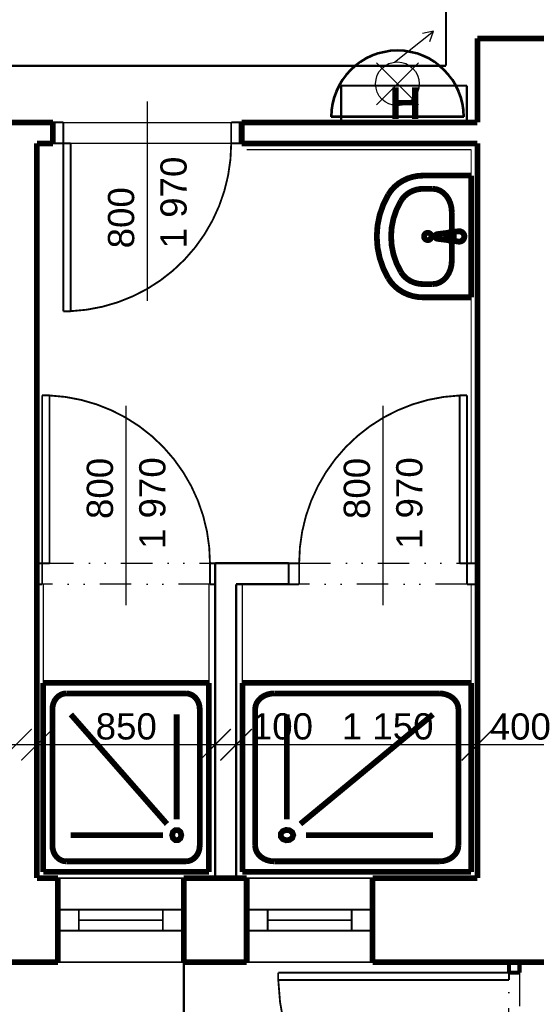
# Model space of a CAD drawing. Extents: x -289843 to 60066, y -44128 to 109843.
# Tile 25 of 61: x -56305 to -53842, y 21697 to 26387. Entities that reach past the tile are written whole.
import ezdxf

# ---------------------------------------------------------------- set-up
doc = ezdxf.new("R2010")
doc.units = 0
doc.header["$MEASUREMENT"] = 0
for name, pattern in [('DVOJBODKO_IARKOVAN__2', [385, 160, -75.00000000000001, 0, -75.00000000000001, 0, -75.00000000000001]), ('DĚLICÍ', [317.5, 127, -63.5, 0, -63.5, 0, -63.5]), ('TRIPLE_DASHED', [375, 150, -75.00000000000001, 0, -75.00000000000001, 0, -75.00000000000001])]:
    doc.linetypes.add(name, pattern=pattern)
for name, color, linetype in [('EXTERIOR_WALLS', 7, 'Continuous'), ('KÓTY', 7, 'Continuous'), ('múry', 7, 'Continuous'), ('PRIEVLAKY', 7, 'Continuous'), ('SHUTTERS', 7, 'Continuous'), ('TEXTY', 7, 'Continuous')]:
    doc.layers.add(name, color=color, linetype=linetype)
doc.layers.add('PO VECI', color=1, linetype='Continuous', lineweight=60)
doc.styles.add('GENERATED_STYLE_1', font='arial.ttf')
doc.dimstyles.new('Dimstyle_D87F', dxfattribs={"dimtxt": 125, "dimasz": 142.5, "dimexe": 0.18, "dimexo": 0.3, "dimgap": 0.09, "dimtad": 1, "dimdec": 0, "dimzin": 0, "dimdsep": 46, "dimtxsty": 'GENERATED_STYLE_1', "dimblk": 'ARROWHEAD_6', "dimblk1": 'ARROWHEAD_6', "dimblk2": 'ARROWHEAD_6', "dimcen": 0.09, "dimclrd": 124, "dimclre": 124, "dimclrt": 124, "dimadec": 0, "dimazin": 0, "dimtfac": 1, "dimtdec": 4, "dimtmove": 0, "dimatfit": 0, "dimfxl": 0, "dimtolj": 1, "dimtzin": 0, "dimarcsym": 0})
doc.dimstyles.new('Dimstyle_DAEE', dxfattribs={"dimtxt": 125, "dimasz": 142.5, "dimexe": 0.18, "dimexo": 0, "dimgap": 0.09, "dimtad": 1, "dimdec": 0, "dimzin": 0, "dimdsep": 46, "dimtxsty": 'GENERATED_STYLE_1', "dimblk": 'ARROWHEAD_6', "dimblk1": 'ARROWHEAD_6', "dimblk2": 'ARROWHEAD_6', "dimcen": 0.09, "dimse1": 1, "dimse2": 1, "dimclrd": 124, "dimclre": 124, "dimclrt": 124, "dimadec": 0, "dimazin": 0, "dimtfac": 1, "dimtdec": 4, "dimtmove": 0, "dimatfit": 0, "dimfxl": 0, "dimtolj": 1, "dimtzin": 0, "dimarcsym": 0})

# ---------------------------------------------------------------- blocks, each defined once
blk = doc.blocks.new('Shower_Tray_70_1437')
at = {"layer": 'EXTERIOR_WALLS', "color": 0, "linetype": 'ByBlock', "const_width": 27.5}
for points in [[(450, 790), (-450, 790)], [(-450, 790), (-450, 0)], [(450, 0), (450, 790)], [(-325, 746.1111111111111), (-339.6317741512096, 744.8461420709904), (-353.7012574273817, 741.0998470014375), (-366.6677674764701, 735.0161939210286), (-378.0330085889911, 726.8289742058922), (-387.3602209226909, 716.852818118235), (-394.2909649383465, 705.4711037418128), (-398.5588960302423, 693.1212239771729), (-400, 680.2777777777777)], [(-325, 746.1111111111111), (325.0000000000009, 746.1111111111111)], [(400.0000000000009, 680.2777777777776), (398.5588960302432, 693.1212239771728), (394.2909649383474, 705.4711037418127), (387.3602209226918, 716.8528181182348), (378.033008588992, 726.8289742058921), (366.6677674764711, 735.0161939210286), (353.7012574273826, 741.0998470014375), (339.6317741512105, 744.8461420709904), (325.0000000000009, 746.1111111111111)], [(-400, 109.7222222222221), (-400, 680.2777777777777)], [(-274.9999996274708, 219.4444447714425), (-274.9999996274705, 658.3333333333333)], [(-221.9669910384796, 200.1623078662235), (300.0000000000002, 658.3333333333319)], [(400.0000000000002, 109.7222222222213), (400.0000000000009, 680.2777777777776)], [(-199.9999996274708, 153.6111114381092), (299.9999999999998, 153.6111114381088)], [(-400, 109.7222222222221), (-398.5588960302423, 96.87877602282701), (-394.2909649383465, 84.52889625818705), (-387.3602209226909, 73.14718188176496), (-378.0330085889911, 63.17102579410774), (-366.6677674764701, 54.98380607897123), (-353.7012574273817, 48.90015299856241), (-339.6317741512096, 45.15385792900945), (-325.0000000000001, 43.88888888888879)], [(325.0000000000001, 43.88888888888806), (339.6317741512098, 45.15385792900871), (353.7012574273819, 48.90015299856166), (366.6677674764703, 54.98380607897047), (378.0330085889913, 63.171025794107), (387.360220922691, 73.14718188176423), (394.2909649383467, 84.5288962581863), (398.5588960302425, 96.87877602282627), (400.0000000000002, 109.7222222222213)], [(-325.0000000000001, 43.88888888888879), (325.0000000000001, 43.88888888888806)], [(-450, 0), (450, 0)]]:
    blk.add_lwpolyline(points, dxfattribs=at)
blk.add_lwpolyline([(-274.9999996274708, 175.5555558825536), (-289.6946309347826, 171.3645399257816), (-298.7764125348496, 160.3923177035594), (-298.7764125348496, 146.829905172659), (-289.6946309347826, 135.8576829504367), (-274.9999996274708, 131.6666669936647), (-260.305368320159, 135.8576829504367), (-251.223586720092, 146.829905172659), (-251.223586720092, 160.3923177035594), (-260.305368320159, 171.3645399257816)], close=True, dxfattribs=at)
blk = doc.blocks.new('Shower_Tray_70_1438')
at = {"layer": 'EXTERIOR_WALLS', "color": 0, "linetype": 'ByBlock', "const_width": 27.5}
for points in [[(450, 1090), (-450, 1090)], [(-450, 1090), (-450, 0)], [(450, 0), (450, 1090)], [(-325, 1029.444444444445), (-339.6317741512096, 1027.699107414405), (-353.7012574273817, 1022.530168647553), (-366.6677674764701, 1014.136267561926), (-378.033008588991, 1002.839977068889), (-387.3602209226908, 989.0754072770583), (-394.2909649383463, 973.3715228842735), (-398.5588960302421, 956.3318153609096), (-400, 938.6111111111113)], [(-325, 1029.444444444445), (325.0000000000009, 1029.444444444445)], [(400.0000000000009, 938.6111111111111), (398.5588960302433, 956.3318153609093), (394.2909649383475, 973.3715228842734), (387.3602209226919, 989.0754072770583), (378.0330085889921, 1002.839977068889), (366.6677674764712, 1014.136267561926), (353.7012574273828, 1022.530168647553), (339.6317741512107, 1027.699107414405), (325.0000000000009, 1029.444444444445)], [(-400, 151.3888888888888), (-400, 938.6111111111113)], [(400.0000000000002, 151.3888888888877), (400.0000000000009, 938.6111111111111)], [(-274.9999996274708, 302.7777782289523), (-274.9999996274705, 908.3333333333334)], [(-221.9669910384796, 276.173310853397), (300.0000000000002, 908.3333333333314)], [(-199.9999996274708, 211.944444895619), (299.9999999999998, 211.9444448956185)], [(-400, 151.3888888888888), (-398.5588960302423, 133.6681846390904), (-394.2909649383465, 116.6284771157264), (-387.3602209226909, 100.9245927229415), (-378.0330085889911, 87.16002293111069), (-366.6677674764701, 75.86373243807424), (-353.7012574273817, 67.46983135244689), (-339.6317741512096, 62.30089258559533), (-325.0000000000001, 60.55555555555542)], [(325.0000000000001, 60.55555555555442), (339.6317741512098, 62.3008925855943), (353.7012574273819, 67.46983135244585), (366.6677674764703, 75.86373243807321), (378.0330085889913, 87.16002293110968), (387.360220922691, 100.9245927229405), (394.2909649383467, 116.6284771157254), (398.5588960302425, 133.6681846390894), (400.0000000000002, 151.3888888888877)], [(-325.0000000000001, 60.55555555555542), (325.0000000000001, 60.55555555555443)], [(-450, 0), (450, 0)]]:
    blk.add_lwpolyline(points, dxfattribs=at)
blk.add_lwpolyline([(-274.9999996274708, 242.2222226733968), (-288.5160200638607, 237.415732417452), (-297.7407995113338, 224.5222883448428), (-299.7455356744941, 207.6354678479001), (-293.8937389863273, 192.1167171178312), (-282.0433135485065, 182.89312986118), (-267.9566857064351, 182.89312986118), (-256.1062602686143, 192.1167171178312), (-250.2544635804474, 207.6354678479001), (-252.2591997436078, 224.5222883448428), (-261.4839791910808, 237.415732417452)], close=True, dxfattribs=at)
blk = doc.blocks.new('Basin_01_70_1256')
at = {"layer": 'EXTERIOR_WALLS', "color": 0, "linetype": 'ByBlock', "const_width": 27.5}
for points in [[(-289.993695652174, 7.191217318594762e-13), (-289.9936956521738, -229.0909090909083)], [(289.9936956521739, 2.01543327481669e-12), (-289.9936956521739, 6.718110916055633e-13)], [(289.9936956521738, 1.230076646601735e-12), (289.993695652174, -229.0909090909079)], [(-23.90000000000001, -58.99235499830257), (-23.79616414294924, -53.93008923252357)], [(-21.00000000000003, -99.27099209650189), (-23.90000000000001, -58.99235499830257)], [(20.99999999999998, -99.27099209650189), (23.90000000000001, -58.99235499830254)], [(23.90000000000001, -58.99235499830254), (23.81092038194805, -54.00075734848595)], [(-114.8652173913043, -92.28458901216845), (-136.7331460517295, -94.0329005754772), (-157.7607024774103, -99.21064863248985), (-177.1398094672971, -107.6188552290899), (-194.1257388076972, -118.9343977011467), (-208.0657307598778, -132.7224260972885), (-218.4240792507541, -148.4530742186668), (-224.8027187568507, -165.5218220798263), (-226.9565217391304, -183.2727272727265)], [(-114.8652173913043, -92.28458901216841), (-114.8652173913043, -92.3181818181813)], [(114.8652173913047, -92.31818181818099), (-114.865217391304, -92.31818181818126)], [(-13.6, -97.09918775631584), (-13.60000000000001, -82.2285906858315)], [(-13.60000000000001, -82.2285906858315), (13.59999999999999, -82.2285906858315)], [(-13.60000000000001, -82.92318339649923), (13.59999999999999, -82.92318339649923)], [(13.59999999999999, -82.2285906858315), (13.59999999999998, -97.09918775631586)], [(226.9565217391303, -183.2727272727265), (224.8027187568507, -165.5218220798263), (218.4240792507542, -148.4530742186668), (208.0657307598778, -132.7224260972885), (194.1257388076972, -118.9343977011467), (177.1398094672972, -107.6188552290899), (157.7607024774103, -99.21064863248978), (136.7331460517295, -94.03290057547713), (114.8652173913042, -92.28458901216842)], [(-17.72976797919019, -108.7844437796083), (-11.10000000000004, -161.7181818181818)], [(11.09999999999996, -161.7181818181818), (17.72976797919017, -108.7844437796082)], [(-226.9565217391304, -183.2727272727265), (-226.9565217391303, -229.0909090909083)], [(226.9565217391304, -183.2727272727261), (226.9565217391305, -229.0909090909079)], [(-290.0000045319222, -229.0909090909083), (-288.4248907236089, -254.4349285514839), (-283.7278856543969, -279.3230081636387), (-275.9934886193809, -303.3074104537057), (-265.3608417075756, -325.9566551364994), (-252.0212266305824, -346.8632814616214), (-236.214623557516, -365.6511784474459), (-218.2253938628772, -381.9823511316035), (-198.3771644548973, -395.5630011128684)], [(-226.9565262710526, -229.0909090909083), (-225.9484897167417, -245.3104977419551), (-222.9425146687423, -261.2382953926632), (-217.9926787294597, -276.5877603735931), (-211.1880296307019, -291.0827552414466), (-202.6509832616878, -304.4625145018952), (-192.5351214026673, -316.4863357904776), (-181.0224287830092, -326.9379101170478), (-168.3200191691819, -335.6292132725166)], [(168.3200191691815, -335.6292132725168), (181.0224287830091, -326.9379101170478), (192.5351214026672, -316.4863357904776), (202.6509832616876, -304.4625145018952), (211.1880296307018, -291.0827552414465), (217.9926787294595, -276.587760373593), (222.9425146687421, -261.2382953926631), (225.9484897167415, -245.3104977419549), (226.9565262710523, -229.0909090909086)], [(198.3771644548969, -395.5630011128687), (218.225393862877, -381.9823511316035), (236.2146235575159, -365.6511784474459), (252.0212266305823, -346.8632814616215), (265.3608417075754, -325.9566551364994), (275.9934886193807, -303.3074104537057), (283.7278856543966, -279.3230081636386), (288.4248907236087, -254.4349285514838), (290.0000045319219, -229.0909090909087)], [(-168.3200191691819, -335.6292132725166), (-128.5644514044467, -355.601117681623), (-86.82685015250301, -370.0908431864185), (-43.75066951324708, -378.875006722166), (-1.734723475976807e-13, -381.8181858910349), (43.75066951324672, -378.875006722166), (86.82685015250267, -370.0908431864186), (128.5644514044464, -355.6011176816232), (168.3200191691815, -335.6292132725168)], [(-198.3771644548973, -395.5630011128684), (-151.5223883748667, -419.101316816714), (-102.3316442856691, -436.1784931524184), (-51.56328879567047, -446.5312572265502), (-2.081668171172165e-14, -450.0000040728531), (51.56328879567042, -446.5312572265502), (102.331644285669, -436.1784931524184), (151.5223883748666, -419.101316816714), (198.3771644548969, -395.5630011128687)]]:
    blk.add_lwpolyline(points, dxfattribs=at)
for points in [[(23.38387230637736, -66.16094812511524, 1.447269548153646), (-23.3838723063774, -66.16094812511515)], [(23.81163057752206, -54.04055332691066, 0.8697410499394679), (-23.79616414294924, -53.93008923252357)], [(-21.00000000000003, -98.57639938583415, 0.9136119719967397), (20.99999999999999, -98.5763993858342)], [(-21.00000000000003, -99.27099209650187, 0.9136119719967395), (20.99999999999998, -99.2709920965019)], [(-13.60000000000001, -97.09918775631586, 0.9999999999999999), (13.59999999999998, -97.09918775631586)], [(-11.10000000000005, -161.7181818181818, 0.8825662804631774), (11.09999999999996, -161.7181818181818)]]:
    blk.add_lwpolyline(points, format="xyb", dxfattribs=at)
blk.add_lwpolyline([(-17.5, -207.1363636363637, 1), (17.5, -207.1363636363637, 1)], format="xyb", close=True, dxfattribs=at)
blk = doc.blocks.new('*D804')
at = {"layer": 'KÓTY', "color": 124, "linetype": 'Continuous', "transparency": 16777216, "const_width": 6.173611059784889}
for points in [[(-58017.96361465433, 23008.26186287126), (-58167.96361465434, 22858.26186287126)], [(-56247.96361465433, 23008.26186287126), (-56397.96361465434, 22858.26186287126)], [(-58092.96361465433, 22933.26186287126), (-56322.96361465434, 22933.26186287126)]]:
    blk.add_lwpolyline(points, dxfattribs=at)
at = {"layer": 'KÓTY', "color": 124, "transparency": 16777216, "style": 'GENERATED_STYLE_1', "oblique": -2.504478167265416e-06}
for s, p in [('1\xa0770', (-57568.67791744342, 22958.2618640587)), ('100', (-56687.24932899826, 22958.2618640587))]:
    blk.add_text(s, height=125, dxfattribs=at).set_placement(p)
blk = doc.blocks.new('ARROWHEAD_6')
at = {"color": 0, "linetype": 'Continuous'}
for p, q in [((-0.5, -0.5), (0.5, 0.5)), ((0, 0), (-1, 0))]:
    blk.add_line(p, q, dxfattribs=at)
blk = doc.blocks.new('*D805')
at = {"layer": 'KÓTY', "color": 124, "linetype": 'Continuous', "transparency": 16777216, "const_width": 6.173611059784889}
for points in [[(-56247.96361465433, 23008.26186287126), (-56397.96361465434, 22858.26186287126)], [(-56147.96361465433, 23008.26186287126), (-56297.96361465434, 22858.26186287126)], [(-56322.96361465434, 22933.26186287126), (-56222.96361465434, 22933.26186287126)]]:
    blk.add_lwpolyline(points, dxfattribs=at)
blk = doc.blocks.new('*D806')
at = {"layer": 'KÓTY', "color": 124, "linetype": 'Continuous', "transparency": 16777216, "const_width": 6.173611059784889}
for points in [[(-56147.96361465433, 23008.26186287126), (-56297.96361465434, 22858.26186287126)], [(-55298.28737148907, 23008.26186287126), (-55448.28737148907, 22858.26186287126)], [(-56222.96361465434, 22933.26186287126), (-55373.28737148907, 22933.26186287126)]]:
    blk.add_lwpolyline(points, dxfattribs=at)
at = {"layer": 'KÓTY', "color": 124, "transparency": 16777216, "style": 'GENERATED_STYLE_1', "oblique": -2.504478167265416e-06}
blk.add_text('850', height=125, dxfattribs=at).set_placement((-55942.76835367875, 22958.2618640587))
blk = doc.blocks.new('*D807')
at = {"layer": 'KÓTY', "color": 124, "linetype": 'Continuous', "transparency": 16777216, "const_width": 6.173611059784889}
for points in [[(-55298.28737148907, 23008.26186287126), (-55448.28737148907, 22858.26186287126)], [(-55198.28737148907, 23008.26186287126), (-55348.28737148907, 22858.26186287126)], [(-55373.28737148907, 22933.26186287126), (-55273.28737148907, 22933.26186287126)]]:
    blk.add_lwpolyline(points, dxfattribs=at)
blk = doc.blocks.new('*D808')
at = {"layer": 'KÓTY', "color": 124, "linetype": 'Continuous', "transparency": 16777216, "const_width": 6.173611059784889}
for points in [[(-55198.28737148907, 23008.26186287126), (-55348.28737148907, 22858.26186287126)], [(-54047.96361465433, 23008.26186287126), (-54197.96361465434, 22858.26186287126)], [(-55273.28737148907, 22933.26186287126), (-54122.96361465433, 22933.26186287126)]]:
    blk.add_lwpolyline(points, dxfattribs=at)
at = {"layer": 'KÓTY', "color": 124, "transparency": 16777216, "style": 'GENERATED_STYLE_1', "oblique": -2.504478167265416e-06}
for s, p in [('100', (-55198.28737835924, 22958.2618640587)), ('1\xa0150', (-54769.55408838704, 22958.2618640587))]:
    blk.add_text(s, height=125, dxfattribs=at).set_placement(p)
blk = doc.blocks.new('*D809')
at = {"layer": 'KÓTY', "color": 124, "linetype": 'Continuous', "transparency": 16777216, "const_width": 6.173611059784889}
for points in [[(-54047.96361465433, 23008.26186287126), (-54197.96361465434, 22858.26186287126)], [(-53647.96361465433, 23008.26186287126), (-53797.96361465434, 22858.26186287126)], [(-54122.96361465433, 22933.26186287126), (-53722.96361465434, 22933.26186287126)]]:
    blk.add_lwpolyline(points, dxfattribs=at)
at = {"layer": 'KÓTY', "color": 124, "transparency": 16777216, "style": 'GENERATED_STYLE_1', "oblique": -2.504478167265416e-06}
blk.add_text('400', height=125, dxfattribs=at).set_placement((-54064.37994946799, 22957.65017869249))
blk = doc.blocks.new('*D921')
at = {"layer": 'Defpoints', "color": 0, "linetype": 'Continuous', "lineweight": 0, "transparency": 16777216}
for p in [(-64872.96361465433, 21897.79128807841), (-27222.96361465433, 21897.79128807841), (-27222.96361465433, 18369.02003339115)]:
    blk.add_point(p, dxfattribs=at)
at = {"layer": 'KÓTY', "color": 124, "linetype": 'Continuous', "lineweight": -2, "transparency": 16777216}
for p, q in [((-64872.96361465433, 21897.49128807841), (-64872.96361465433, 18368.84003339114)), ((-27222.96361465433, 21897.49128807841), (-27222.96361465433, 18368.84003339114)), ((-64730.46361465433, 18369.02003339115), (-27365.46361465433, 18369.02003339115))]:
    blk.add_line(p, q, dxfattribs=at)
at = {"layer": 'KÓTY', "color": 124, "linetype": 'Continuous', "lineweight": -2, "transparency": 16777216, "xscale": 142.5, "yscale": 142.5, "zscale": 142.5, "rotation": 180}
blk.add_blockref('ARROWHEAD_6', (-64872.96361465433, 18369.02003339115), dxfattribs=at)
at = {"layer": 'KÓTY', "color": 124, "linetype": 'Continuous', "lineweight": -2, "transparency": 16777216, "xscale": 142.5, "yscale": 142.5, "zscale": 142.5}
blk.add_blockref('ARROWHEAD_6', (-27222.96361465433, 18369.02003339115), dxfattribs=at)
at = {"layer": 'KÓTY', "color": 124, "linetype": 'Continuous', "transparency": 16777216, "insert": (-46047.96361465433, 18432.97428987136), "char_height": 125, "attachment_point": 5, "style": 'GENERATED_STYLE_1'}
blk.add_mtext('\\A1;37650', dxfattribs=at)
blk = doc.blocks.new('D1_Metal_70_754')
at = {"color": 0, "linetype": 'ByBlock', "const_width": 8.819444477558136}
blk.add_lwpolyline([(364.9999999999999, 799.2340082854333, 0.4014527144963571), (-400, 9.796850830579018e-14)], format="xyb", dxfattribs=at)
for points in [[(399.9999999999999, 800), (365, 800)], [(365, 800), (365, -2.143061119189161e-15)], [(400, 0), (399.9999999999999, 800)], [(-450, 0), (-400, 0)], [(-400, 0), (-400, -100)], [(365, -2.143061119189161e-15), (400, 0)], [(450, 0), (400, 0)], [(400, 0), (400, -100)], [(-400, -100), (-450, -100)], [(400, -100), (450, -100)]]:
    blk.add_lwpolyline(points, dxfattribs=at)
blk = doc.blocks.new('Značka_okna-dveří_-_70_1497')
at = {"color": 154, "linetype": 'Continuous', "const_width": 7.000000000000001}
blk.add_lwpolyline([(-1.040915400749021e-13, -850), (1.224606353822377e-14, 100)], dxfattribs=at)
at = {"color": 154, "style": 'GENERATED_STYLE_1'}
for tag, p in [('AC_WIDO_B_SIZE', (187.4999999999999, -600)), ('AC_WIDO_A_SIZE', (-62.50000000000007, -600))]:
    blk.add_attdef(tag, p, '', height=125, rotation=89.99999999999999, dxfattribs=at)
blk = doc.blocks.new('D1_Metal_70_722')
at = {"color": 0, "linetype": 'ByBlock', "const_width": 8.819444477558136}
blk.add_lwpolyline([(364.9999999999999, 799.2340082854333, 0.4014527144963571), (-400, 9.796850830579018e-14)], format="xyb", dxfattribs=at)
for points in [[(399.9999999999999, 800), (365, 800)], [(365, 800), (365, -2.143061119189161e-15)], [(400, 0), (399.9999999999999, 800)], [(-450, 0), (-400, 0)], [(-400, 0), (-400, -100)], [(365, -2.143061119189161e-15), (400, 0)], [(450, 0), (400, 0)], [(400, 0), (400, -100)], [(-400, -100), (-450, -100)], [(400, -100), (450, -100)]]:
    blk.add_lwpolyline(points, dxfattribs=at)
blk = doc.blocks.new('Značka_okna-dveří_-_70_1469')
at = {"color": 154, "linetype": 'Continuous', "const_width": 7.000000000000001}
blk.add_lwpolyline([(0, 750), (0, -200)], dxfattribs=at)
at = {"color": 154, "style": 'GENERATED_STYLE_1'}
for tag, p in [('AC_WIDO_A_SIZE', (-62.5, 210.7142857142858)), ('AC_WIDO_B_SIZE', (187.5, 67.85714285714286))]:
    blk.add_attdef(tag, p, '', height=125, rotation=90, dxfattribs=at)
blk = doc.blocks.new('D1_Metal_70_723')
at = {"color": 0, "linetype": 'ByBlock', "const_width": 8.819444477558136}
blk.add_lwpolyline([(364.9999999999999, 799.2340082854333, 0.4014527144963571), (-400, 9.796850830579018e-14)], format="xyb", dxfattribs=at)
for points in [[(399.9999999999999, 800), (365, 800)], [(365, 800), (365, -2.143061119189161e-15)], [(400, 0), (399.9999999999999, 800)], [(-425.0000000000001, 0), (-400, 0)], [(-400, 0), (-400, -100)], [(365, -2.143061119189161e-15), (400, 0)], [(425.0000000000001, 0), (400, 0)], [(400, 0), (400, -100)], [(-400, -100), (-425.0000000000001, -100)], [(400, -100), (425.0000000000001, -100)]]:
    blk.add_lwpolyline(points, dxfattribs=at)
blk = doc.blocks.new('Značka_okna-dveří_-_70_1470')
at = {"color": 154, "linetype": 'Continuous', "const_width": 7.000000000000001}
blk.add_lwpolyline([(0, 750), (0, -200)], dxfattribs=at)
at = {"color": 154, "style": 'GENERATED_STYLE_1'}
for tag, p in [('AC_WIDO_A_SIZE', (-62.5, 210.7142857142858)), ('AC_WIDO_B_SIZE', (187.5, 67.85714285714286))]:
    blk.add_attdef(tag, p, '', height=125, rotation=90, dxfattribs=at)
blk = doc.blocks.new('W_Pivot_Hung_70_1009')
at = {"color": 0, "linetype": 'ByBlock', "const_width": 8.819444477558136}
for points in [[(-300, 0), (300, 0)], [(-200, 0), (-200, -100)], [(200, 0), (200, -100)], [(-200, -50), (200, -50)], [(-200, -50), (200, -50)], [(-300, -100), (300, -100)]]:
    blk.add_lwpolyline(points, dxfattribs=at)
blk = doc.blocks.new('W_Pivot_Hung_70_1010')
at = {"color": 0, "linetype": 'ByBlock', "const_width": 8.819444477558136}
for points in [[(-300, 0), (300, 0)], [(-200, 0), (-200, -100)], [(200, 0), (200, -100)], [(-200, -50), (200, -50)], [(-200, -50), (200, -50)], [(-300, -100), (300, -100)]]:
    blk.add_lwpolyline(points, dxfattribs=at)
blk = doc.blocks.new('D1_Metal_70_716')
at = {"color": 0, "linetype": 'ByBlock', "const_width": 8.819444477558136}
blk.add_lwpolyline([(515, 1099.443040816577, 0.404923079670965), (-550.0000000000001, 1.347066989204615e-13)], format="xyb", dxfattribs=at)
for points in [[(549.9999999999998, 1100), (514.9999999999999, 1100)], [(514.9999999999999, 1100), (514.9999999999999, -2.143061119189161e-15)], [(549.9999999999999, 0), (549.9999999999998, 1100)], [(-600, 0), (-549.9999999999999, 0)], [(-549.9999999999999, 0), (-549.9999999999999, -50)], [(514.9999999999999, -2.143061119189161e-15), (549.9999999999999, 0)], [(600, 0), (549.9999999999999, 0)], [(549.9999999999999, 0), (549.9999999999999, -50)], [(-549.9999999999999, -50), (-600, -50)], [(549.9999999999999, -50), (600, -50)]]:
    blk.add_lwpolyline(points, dxfattribs=at)
blk = doc.blocks.new('DIM_2232', base_point=(-64472.96361465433, 22933.26186287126))
at = {"layer": 'KÓTY', "color": 124, "linetype": 'Continuous'}
for p1, p2, picture, middle in [((-55273.28737148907, 22297.79128807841), (-54122.96361465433, 24097.79128807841), '*D808', (-54721.33980267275, 23020.7618640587)), ((-56222.96361465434, 22297.79128807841), (-55373.28737148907, 23697.79128807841), '*D806', (-55894.55406796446, 23020.7618640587)), ((-55373.28737148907, 23697.79128807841), (-55273.28737148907, 22297.79128807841), '*D807', (-55150.07309264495, 23020.7618640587)), ((-58092.96361465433, 22297.79128807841), (-56322.96361465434, 21897.79128807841), '*D804', (-57520.46363172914, 23020.7618640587)), ((-56322.96361465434, 21897.79128807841), (-56222.96361465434, 22297.79128807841), '*D805', (-56639.03504328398, 23020.7618640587))]:
    dim = blk.add_linear_dim(base=(-64472.96361465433, 22933.26186287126), p1=p1, p2=p2, dimstyle='Dimstyle_DAEE', dxfattribs=at)
    dim.commit()
    dim.dimension.update_dxf_attribs({"geometry": picture, "text_midpoint": middle})
dim = blk.add_aligned_dim(p1=(-54122.96361465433, 24097.79128807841), p2=(-53722.96361465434, 24097.79128807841), distance=-1164.5294252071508, dimstyle='Dimstyle_DAEE', dxfattribs=at)
dim.commit()
dim.dimension.update_dxf_attribs({"geometry": '*D809', "text_midpoint": (-54016.1656637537, 23020.15017869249)})

msp = doc.modelspace()

# ---------------------------------------------------------------- linework, layer by layer
at = {"color": 154, "linetype": 'Continuous', "lineweight": 0, "const_width": 7.000000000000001}
for points in [[(-55522.96361465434, 22297.79128807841), (-56122.96361465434, 22297.79128807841)], [(-54622.96361465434, 22297.79128807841), (-55222.96361465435, 22297.79128807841)], [(-56122.96361465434, 21897.79128807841), (-55522.96361465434, 21897.79128807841)], [(-55222.96361465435, 21897.79128807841), (-54622.96361465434, 21897.79128807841)]]:
    msp.add_lwpolyline(points, dxfattribs=at)
at = {"layer": 'múry', "color": 7, "linetype": 'Continuous'}
for p, q in [((-56096.82118106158, 25897.79128807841), (-55296.82118106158, 25897.79128807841)), ((-55296.82118106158, 25797.79128807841), (-56096.82118106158, 25797.79128807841))]:
    msp.add_line(p, q, dxfattribs=at)
at = {"layer": 'múry', "color": 7, "linetype": 'TRIPLE_DASHED'}
for p, q in [((-56197.96361465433, 23797.79128807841), (-55397.96361465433, 23797.79128807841)), ((-54972.96361465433, 23797.79128807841), (-54172.96361465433, 23797.79128807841)), ((-55397.96361465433, 23697.79128807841), (-56197.96361465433, 23697.79128807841)), ((-54172.96361465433, 23697.79128807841), (-54972.96361465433, 23697.79128807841))]:
    msp.add_line(p, q, dxfattribs=at)
at = {"layer": 'múry', "color": 7, "linetype": 'DVOJBODKO_IARKOVAN__2'}
for p, q in [((-53972.96361465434, 20747.79128807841), (-53972.96361465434, 21847.79128807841)), ((-53922.96361465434, 21847.79128807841), (-53922.96361465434, 20747.79128807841))]:
    msp.add_line(p, q, dxfattribs=at)
at = {"layer": 'múry', "color": 7, "linetype": 'Continuous', "lineweight": 0}
for points, const_width in [([(-54122.96361465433, 26297.79128807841), (-54122.96361465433, 25897.79128807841)], 27.5), ([(-53722.96361465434, 26297.79128807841), (-54122.96361465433, 26297.79128807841)], 27.5), ([(-56146.82118106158, 25897.79128807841), (-57255.47681543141, 25897.79128807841)], 27.5), ([(-56146.82118106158, 25897.79128807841), (-56146.82118106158, 25797.79128807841)], 27.5), ([(-55246.82118106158, 25897.79128807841), (-55246.82118106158, 25797.79128807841)], 27.5), ([(-54122.96361465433, 25897.79128807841), (-55246.82118106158, 25897.79128807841)], 27.5), ([(-56222.96361465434, 25797.79128807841), (-56146.82118106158, 25797.79128807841)], 27.5), ([(-56222.96361465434, 22297.79128807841), (-56222.96361465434, 25797.79128807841)], 27.5), ([(-55246.82118106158, 25797.79128807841), (-54122.96361465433, 25797.79128807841)], 27.5), ([(-54122.96361465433, 25797.79128807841), (-54122.96361465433, 22297.79128807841)], 27.5), ([(-56222.96361465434, 23797.79128807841), (-56222.96361465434, 23697.79128807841)], 11), ([(-55372.96361465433, 23697.79128807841), (-55372.96361465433, 23797.79128807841)], 11), ([(-55022.96361465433, 23797.79128807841), (-55372.96361465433, 23797.79128807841)], 11), ([(-55022.96361465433, 23697.79128807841), (-55022.96361465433, 23797.79128807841)], 11), ([(-54122.96361465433, 23697.79128807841), (-54122.96361465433, 23797.79128807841)], 11), ([(-55373.28737148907, 23697.79128807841), (-55373.28737148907, 22297.79128807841)], 11), ([(-55273.28737148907, 22297.79128807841), (-55273.28737148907, 23697.79128807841)], 11), ([(-55273.28737148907, 23697.79128807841), (-55022.96361465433, 23697.79128807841)], 11), ([(-56122.96361465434, 22297.79128807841), (-56222.96361465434, 22297.79128807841)], 27.5), ([(-56122.96361465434, 21897.79128807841), (-56122.96361465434, 22297.79128807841)], 27.5), ([(-55522.96361465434, 21897.79128807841), (-55522.96361465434, 22297.79128807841)], 27.5), ([(-55222.96361465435, 22297.79128807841), (-55522.96361465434, 22297.79128807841)], 27.5), ([(-55373.28737148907, 22297.79128807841), (-55273.28737148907, 22297.79128807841)], 11), ([(-55222.96361465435, 21897.79128807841), (-55222.96361465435, 22297.79128807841)], 27.5), ([(-54622.96361465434, 21897.79128807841), (-54622.96361465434, 22297.79128807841)], 27.5), ([(-54122.96361465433, 22297.79128807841), (-54622.96361465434, 22297.79128807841)], 27.5), ([(-56422.96361465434, 21897.79128807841), (-56122.96361465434, 21897.79128807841)], 27.5), ([(-55522.96361465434, 21897.79128807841), (-55222.96361465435, 21897.79128807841)], 27.5), ([(-54622.96361465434, 21897.79128807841), (-53722.96361465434, 21897.79128807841)], 27.5), ([(-53922.96361465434, 21897.79128807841), (-53972.96361465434, 21897.79128807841)], 7.000000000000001)]:
    msp.add_lwpolyline(points, dxfattribs=dict(at, const_width=const_width))
at = {"layer": 'PO VECI', "lineweight": 25, "ltscale": 30}
for p, q in [((-54518.39345026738, 26184.88453549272), (-54333.12820300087, 26331.80334701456)), ((-54333.12820300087, 26331.80334701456), (-54384.35283933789, 26321.74126374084)), ((-54350.02650143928, 26282.41046901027), (-54333.12820300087, 26331.80334701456)), ((-54604.46894983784, 26181.61738735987), (-54404.46894983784, 25981.61738735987)), ((-54604.46894983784, 25981.61738735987), (-54404.46894983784, 26181.61738735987))]:
    msp.add_line(p, q, dxfattribs=at)
at = {"layer": 'PO VECI', "lineweight": 53, "ltscale": 30}
msp.add_line((-54188.58321629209, 25923.67452058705), (-54820.35468338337, 25923.67452058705), dxfattribs=at)
at = {"layer": 'PO VECI', "lineweight": 25, "ltscale": 30}
msp.add_circle((-54504.46894983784, 26081.61738735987), 104.2017062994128, dxfattribs=at)
at = {"layer": 'PO VECI', "lineweight": 53, "ltscale": 30}
msp.add_arc((-54504.46894983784, 25923.67452058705), 315.8857335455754, 0, 180, dxfattribs=at)
at = {"layer": 'PRIEVLAKY', "color": 7, "linetype": 'DĚLICÍ', "const_width": 11}
for points in [[(-54272.96361465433, 26447.79128807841), (-54272.96361465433, 26167.79128807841)], [(-54272.96361465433, 26167.79128807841), (-60693.06784107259, 26167.79128807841)]]:
    msp.add_lwpolyline(points, dxfattribs=at)
at = {"layer": 'PRIEVLAKY', "color": 7, "linetype": 'Continuous'}
for points, const_width in [([(-54772.96361465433, 26072.79128807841), (-54772.96361465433, 25897.79128807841)], 11), ([(-54172.96361465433, 26072.79128807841), (-54772.96361465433, 26072.79128807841)], 11), ([(-54172.96361465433, 25897.79128807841), (-54172.96361465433, 26072.79128807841)], 11), ([(-53972.96361465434, 21897.79128807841), (-53972.96361465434, 21847.79128807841)], 20), ([(-53972.96361465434, 21897.79128807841), (-53922.96361465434, 21897.79128807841)], 20), ([(-53922.96361465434, 21847.79128807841), (-53922.96361465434, 21897.79128807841)], 20), ([(-55522.96361465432, 21897.79128807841), (-55522.96361465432, 20563.38980363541)], 11), ([(-53972.96361465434, 21847.79128807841), (-53922.96361465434, 21847.79128807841)], 20)]:
    msp.add_lwpolyline(points, dxfattribs=dict(at, const_width=const_width))
at = {"layer": 'SHUTTERS', "color": 7, "linetype": 'Continuous', "const_width": 6}
for points in [[(-54152.96361465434, 25767.79128807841), (-55222.96361465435, 25767.79128807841)], [(-54152.96361465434, 23797.79128807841), (-54152.96361465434, 25767.79128807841)], [(-56192.96361465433, 22327.79128807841), (-56192.96361465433, 23697.79128807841)], [(-55402.96361465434, 23697.79128807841), (-55402.96361465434, 22327.79128807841)], [(-55243.28737148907, 23697.79128807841), (-55243.28737148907, 22327.79128807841)], [(-54152.96361465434, 23697.79128807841), (-54152.96361465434, 22327.79128807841)], [(-55402.96361465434, 22327.79128807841), (-56192.96361465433, 22327.79128807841)], [(-55243.28737148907, 22327.79128807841), (-54152.96361465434, 22327.79128807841)]]:
    msp.add_lwpolyline(points, dxfattribs=at)

# ---------------------------------------------------------------- block references
at = {"layer": 'EXTERIOR_WALLS', "color": 7, "linetype": 'Continuous'}
for name, p, rotation in [('Basin_01_70_1256', (-54152.96361465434, 25354.49883388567), 270), ('Shower_Tray_70_1437', (-55402.96361465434, 22777.79128807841), 90)]:
    msp.add_blockref(name, p, dxfattribs=dict(at, rotation=rotation))
at = {"layer": 'EXTERIOR_WALLS', "color": 7, "linetype": 'Continuous', "xscale": -1, "rotation": 270}
msp.add_blockref('Shower_Tray_70_1438', (-55243.28737148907, 22777.79128807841), dxfattribs=at)
at = {"layer": 'KÓTY', "color": 7, "linetype": 'Continuous'}
msp.add_blockref('DIM_2232', (-64472.96361465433, 22933.26186287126), dxfattribs=at)
at = {"layer": 'múry', "color": 7, "linetype": 'Continuous', "lineweight": 0}
for name, p in [('Značka_okna-dveří_-_70_1497', (-55696.82118106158, 25897.79128807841)), ('Značka_okna-dveří_-_70_1470', (-55797.96361465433, 23797.79128807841)), ('Značka_okna-dveří_-_70_1469', (-54572.96361465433, 23797.79128807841))]:
    msp.add_blockref(name, p, dxfattribs=at).add_auto_attribs({'AC_WIDO_A_SIZE': '800', 'AC_WIDO_B_SIZE': '1\xa0970'})
for name, p, rotation in [('D1_Metal_70_754', (-55696.82118106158, 25797.79128807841), 180), ('D1_Metal_70_716', (-53972.96361465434, 21297.79128807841), 90)]:
    msp.add_blockref(name, p, dxfattribs=dict(at, rotation=rotation))
at = {"layer": 'múry', "color": 7, "linetype": 'Continuous', "lineweight": 0, "xscale": -1}
msp.add_blockref('D1_Metal_70_723', (-55797.96361465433, 23797.79128807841), dxfattribs=at)
at = {"layer": 'múry', "color": 7, "linetype": 'Continuous', "lineweight": 0}
msp.add_blockref('D1_Metal_70_722', (-54572.96361465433, 23797.79128807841), dxfattribs=at)
at = {"layer": 'múry', "color": 7, "linetype": 'Continuous', "lineweight": 0, "xscale": -1, "rotation": 180}
for name, p in [('W_Pivot_Hung_70_1009', (-55822.96361465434, 22047.79128807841)), ('W_Pivot_Hung_70_1010', (-54922.96361465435, 22047.79128807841))]:
    msp.add_blockref(name, p, dxfattribs=at)

# ---------------------------------------------------------------- texts
at = {"layer": 'TEXTY', "color": 7, "insert": (-54467.11257572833, 26064.24060129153), "char_height": 150, "width": 315.0000000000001, "attachment_point": 2, "style": 'GENERATED_STYLE_1'}
msp.add_mtext('{\\fArial CE|b1|i0|c238|p34;H}', dxfattribs=at)

# ---------------------------------------------------------------- dimensions: what is measured, and where the dimension line sits
at = {"layer": 'KÓTY', "color": 7, "linetype": 'Continuous'}
dim = msp.add_aligned_dim(p1=(-64872.96361465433, 21897.79128807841), p2=(-27222.96361465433, 21897.79128807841), distance=-3528.771254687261, dimstyle='Dimstyle_D87F', dxfattribs=at)
dim.commit()
dim.dimension.update_dxf_attribs({"geometry": '*D921', "text_midpoint": (-46047.96361465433, 18432.97428987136)})

doc.saveas('drawing.dxf')
